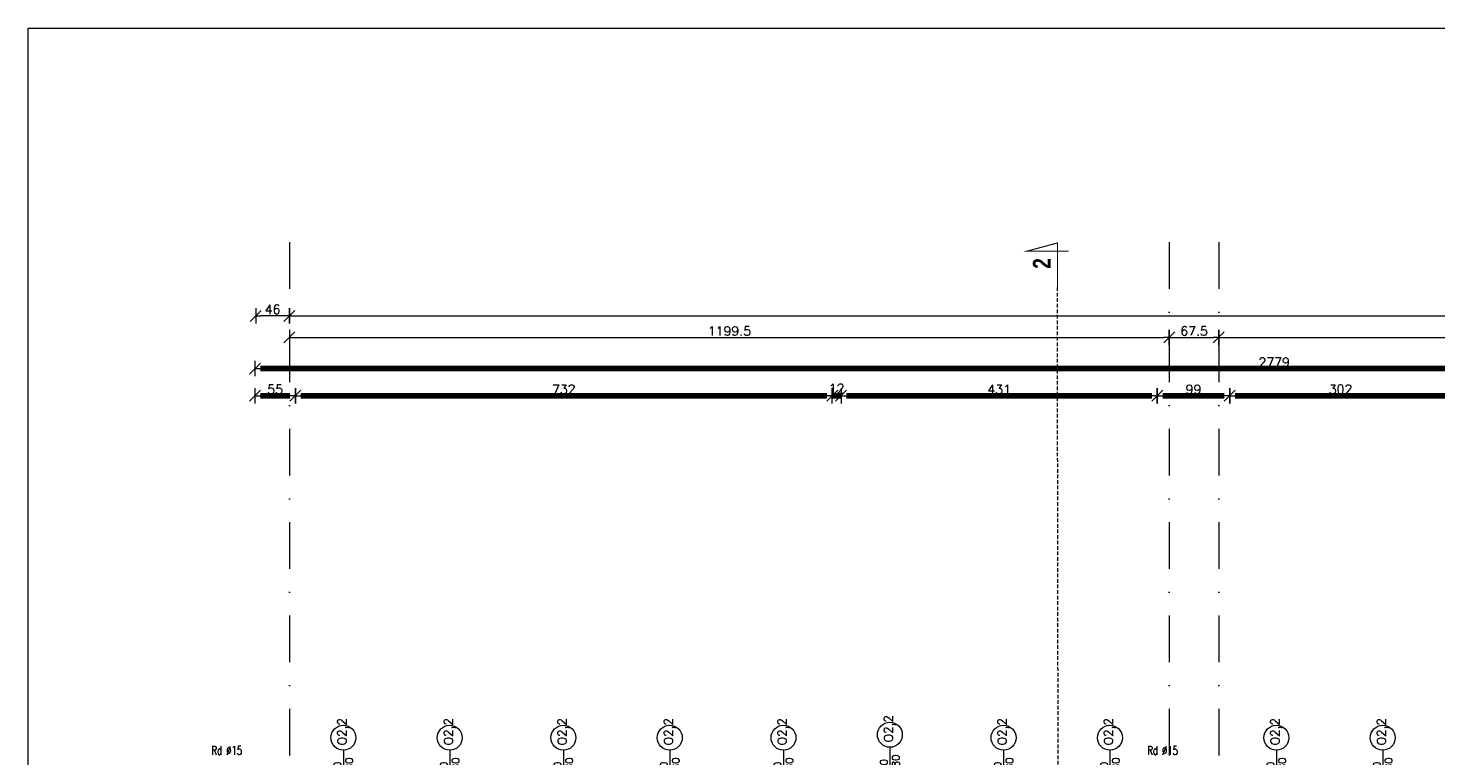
# Model space of a CAD drawing. Header units: metres. Extents: x 7408630 to 15602436, y 5561464 to 13303678.
# Tile 112 of 123: x 7410331 to 7412250, y 5567361 to 5568353. Entities that reach past the tile are written whole.
import ezdxf
from ezdxf.enums import TextEntityAlignment as Align

# ---------------------------------------------------------------- set-up
doc = ezdxf.new("R2010")
doc.units = ezdxf.units.M
doc.header["$MEASUREMENT"] = 0
doc.linetypes.add('CARKOVANA', pattern=[7.5, 5, -2.5])
doc.linetypes.add('DASHDOT', pattern=[25.4, 12.7, -6.35, 0, -6.35])
for name, color, linetype, lineweight in [('!! 0_ Opis', 8, 'Continuous', 13), ('!! 0_Opis_okna', 8, 'Continuous', 15), ('!! 0_Opis_pom', 9, 'Continuous', 13), ('!! 0_Osie', 1, 'DASHDOT', 13), ('!! 1_OPIS POM NOWE', 140, 'Continuous', 5), ('!! wymiary osi', 250, 'Continuous', 5), ('0-osie-liniA', 14, 'DASHDOT', 5), ('Granica', 112, 'Continuous', 80)]:
    doc.layers.add(name, color=color, linetype=linetype, lineweight=lineweight)
doc.layers.add('!! 0_ramki', color=66, linetype='Continuous', lineweight=9, plot=False)
doc.layers.add('!! 1_Wyburzenia', color=252, linetype='CARKOVANA', lineweight=13, true_color=0x696969)
doc.styles.add('50', font='ROMANS.shx', dxfattribs={"width": 0.8, "oblique": 10, "height": 10})
doc.styles.add('ARCHETYP', font='romans.shx', dxfattribs={"height": 15})
doc.styles.add('ARIAL', font='tahoma.ttf')
doc.styles.add('STYLE7', font='ARIALNB.TTF')
doc.styles.add('TXT', font='simplex.shx')
doc.dimstyles.new('DIM50', dxfattribs={"dimscale": 5, "dimtxt": 2, "dimasz": 1, "dimexe": 0, "dimexo": 0, "dimgap": 0.5, "dimtad": 1, "dimdec": 4, "dimrnd": 0.5, "dimdsep": 46, "dimtxsty": 'TXT', "dimblk": 'TICK1', "dimblk1": 'TICK1', "dimblk2": 'TICK1', "dimsah": 1, "dimcen": 0, "dimse1": 1, "dimse2": 1, "dimclrd": 1, "dimclre": 7, "dimclrt": 9, "dimadec": 0, "dimazin": 0, "dimtfac": 1, "dimtdec": 4, "dimtmove": 2, "dimatfit": 3, "dimldrblk": 'TICK1', "dimfxl": 1, "dimtolj": 1, "dimarcsym": 0})

# ---------------------------------------------------------------- blocks, each defined once
blk = doc.blocks.new('TICK1')
at = {"color": 2}
blk.add_line((-1, -1), (1, 1), dxfattribs=at)
at = {"color": 0}
for p, q in [((0, 0), (-1, 0)), ((0, -1.4), (0, 1.4))]:
    blk.add_line(p, q, dxfattribs=at)
blk = doc.blocks.new('*D1012')
at = {"layer": '!! wymiary osi', "color": 1, "lineweight": -2, "transparency": 16777216}
blk.add_line((48925.2, -193735.9), (54984.2, -193735.9), dxfattribs=at)
at = {"layer": 'DEFPOINTS', "color": 0, "transparency": 16777216}
for p in [(48917.7, -193635.5), (54991.7, -193635.5), (54991.7, -193735.9)]:
    blk.add_point(p, dxfattribs=at)
at = {"layer": '!! wymiary osi', "color": 1, "lineweight": -2, "transparency": 16777216, "xscale": 7.5, "yscale": 7.5, "zscale": 7.5, "rotation": 180}
blk.add_blockref('TICK1', (48917.7, -193735.9), dxfattribs=at)
at = {"layer": '!! wymiary osi', "color": 1, "lineweight": -2, "transparency": 16777216, "xscale": 7.5, "yscale": 7.5, "zscale": 7.5}
blk.add_blockref('TICK1', (54991.7, -193735.9), dxfattribs=at)
at = {"layer": '!! wymiary osi', "color": 9, "transparency": 16777216, "insert": (51954.7, -193727.1), "char_height": 12.5, "attachment_point": 5, "style": 'TXT'}
blk.add_mtext('\\A1;6074', dxfattribs=at)
blk = doc.blocks.new('*D1013')
at = {"layer": '!! wymiary osi', "color": 1, "lineweight": -2, "transparency": 16777216}
blk.add_line((48925.2, -193765.3), (50109.7, -193765.3), dxfattribs=at)
at = {"layer": 'DEFPOINTS', "color": 0, "transparency": 16777216}
for p in [(48917.7, -193721.9), (50117.2, -193721.9), (50117.2, -193765.3)]:
    blk.add_point(p, dxfattribs=at)
at = {"layer": '!! wymiary osi', "color": 1, "lineweight": -2, "transparency": 16777216, "xscale": 7.5, "yscale": 7.5, "zscale": 7.5, "rotation": 180}
blk.add_blockref('TICK1', (48917.7, -193765.3), dxfattribs=at)
at = {"layer": '!! wymiary osi', "color": 1, "lineweight": -2, "transparency": 16777216, "xscale": 7.5, "yscale": 7.5, "zscale": 7.5}
blk.add_blockref('TICK1', (50117.2, -193765.3), dxfattribs=at)
at = {"layer": '!! wymiary osi', "color": 9, "transparency": 16777216, "insert": (49517.5, -193756.5), "char_height": 12.5, "attachment_point": 5, "style": 'TXT'}
blk.add_mtext('\\A1;1199.5', dxfattribs=at)
blk = doc.blocks.new('*D1014')
at = {"layer": '!! wymiary osi', "color": 1, "lineweight": -2, "transparency": 16777216}
blk.add_line((50124.7, -193765.3), (50177.2, -193765.3), dxfattribs=at)
at = {"layer": 'DEFPOINTS', "color": 0, "transparency": 16777216}
for p in [(50117.2, -193721.9), (50184.7, -193765.3), (50184.7, -193765.3)]:
    blk.add_point(p, dxfattribs=at)
at = {"layer": '!! wymiary osi', "color": 1, "lineweight": -2, "transparency": 16777216, "xscale": 7.5, "yscale": 7.5, "zscale": 7.5, "rotation": 180}
blk.add_blockref('TICK1', (50117.2, -193765.3), dxfattribs=at)
at = {"layer": '!! wymiary osi', "color": 1, "lineweight": -2, "transparency": 16777216, "xscale": 7.5, "yscale": 7.5, "zscale": 7.5}
blk.add_blockref('TICK1', (50184.7, -193765.3), dxfattribs=at)
at = {"layer": '!! wymiary osi', "color": 9, "transparency": 16777216, "insert": (50151, -193756.5), "char_height": 12.5, "attachment_point": 5, "style": 'TXT'}
blk.add_mtext('\\A1;67.5', dxfattribs=at)
blk = doc.blocks.new('*D1015')
at = {"layer": '!! wymiary osi', "color": 1, "lineweight": -2, "transparency": 16777216}
blk.add_line((50192.2, -193765.3), (51984.7, -193765.3), dxfattribs=at)
at = {"layer": 'DEFPOINTS', "color": 0, "transparency": 16777216}
for p in [(50184.7, -193765.3), (51992.2, -193765.3), (51992.2, -193765.3)]:
    blk.add_point(p, dxfattribs=at)
at = {"layer": '!! wymiary osi', "color": 1, "lineweight": -2, "transparency": 16777216, "xscale": 7.5, "yscale": 7.5, "zscale": 7.5, "rotation": 180}
blk.add_blockref('TICK1', (50184.7, -193765.3), dxfattribs=at)
at = {"layer": '!! wymiary osi', "color": 1, "lineweight": -2, "transparency": 16777216, "xscale": 7.5, "yscale": 7.5, "zscale": 7.5}
blk.add_blockref('TICK1', (51992.2, -193765.3), dxfattribs=at)
at = {"layer": '!! wymiary osi', "color": 9, "transparency": 16777216, "insert": (51088.5, -193756.5), "char_height": 12.5, "attachment_point": 5, "style": 'TXT'}
blk.add_mtext('\\A1;1807.5', dxfattribs=at)
blk = doc.blocks.new('*D1043')
at = {"layer": '!! wymiary osi', "color": 1, "lineweight": -2, "transparency": 16777216}
blk.add_line((48910.2, -193735.9), (48879.2, -193735.9), dxfattribs=at)
at = {"layer": 'DEFPOINTS', "color": 0, "transparency": 16777216}
for p in [(48871.7, -193735.9), (48871.7, -194358), (48917.7, -194358)]:
    blk.add_point(p, dxfattribs=at)
at = {"layer": '!! wymiary osi', "color": 1, "lineweight": -2, "transparency": 16777216, "xscale": 7.5, "yscale": 7.5, "zscale": 7.5, "rotation": 180}
blk.add_blockref('TICK1', (48871.7, -193735.9), dxfattribs=at)
at = {"layer": '!! wymiary osi', "color": 1, "lineweight": -2, "transparency": 16777216, "xscale": 7.5, "yscale": 7.5, "zscale": 7.5}
blk.add_blockref('TICK1', (48917.7, -193735.9), dxfattribs=at)
at = {"layer": '!! wymiary osi', "color": 9, "transparency": 16777216, "insert": (48894.7, -193727.1), "char_height": 12.5, "attachment_point": 5, "style": 'TXT'}
blk.add_mtext('\\A1;46', dxfattribs=at)
blk = doc.blocks.new('1_ok-opis')
blk.add_line((0, 111.6), (0, 50))
blk.add_circle((0, 128.6), 17)
at = {"style": '50', "oblique": 10, "width": 0.8}
for tag, rotation, p in [('NR', 90, (0, 128.6)), ('NR', 270, (0, 128.6)), ('SZEROKOŚĆ', 90, (-8, 78.3)), ('WYSOKOŚĆ', 270, (-8, 78.3)), ('WYSOKOŚĆ', 90, (8, 78.3)), ('SZEROKOŚĆ', 270, (8, 78.3))]:
    blk.add_attdef(tag, text='', height=10, rotation=rotation, dxfattribs=at).set_placement(p, align=Align.MIDDLE)
blk = doc.blocks.new('*D476')
at = {"layer": '!! wymiary osi', "color": 1, "lineweight": -2, "transparency": 16777216}
blk.add_line((71321.9, -193746.2), (74085.9, -193746.2), dxfattribs=at)
at = {"layer": 'DEFPOINTS', "color": 0, "transparency": 16777216}
for p in [(74093.4, -193746.2), (71314.4, -194296.6), (74093.4, -194296.6)]:
    blk.add_point(p, dxfattribs=at)
at = {"layer": '!! wymiary osi', "color": 1, "lineweight": -2, "transparency": 16777216, "xscale": 7.5, "yscale": 7.5, "zscale": 7.5, "rotation": 180}
blk.add_blockref('TICK1', (71314.4, -193746.2), dxfattribs=at)
at = {"layer": '!! wymiary osi', "color": 1, "lineweight": -2, "transparency": 16777216, "xscale": 7.5, "yscale": 7.5, "zscale": 7.5}
blk.add_blockref('TICK1', (74093.4, -193746.2), dxfattribs=at)
at = {"layer": '!! wymiary osi', "color": 9, "transparency": 16777216, "insert": (72703.9, -193737.5), "char_height": 12.5, "attachment_point": 5, "style": 'TXT'}
blk.add_mtext('\\A1;2779', dxfattribs=at)
blk = doc.blocks.new('*D570')
at = {"layer": '!! wymiary osi', "color": 1, "lineweight": -2, "transparency": 16777216}
blk.add_line((71376.9, -193783.3), (72093.9, -193783.3), dxfattribs=at)
at = {"layer": 'DEFPOINTS', "color": 0, "transparency": 16777216}
for p in [(72101.4, -193783.3), (71369.4, -194350.3), (72101.4, -194351.6)]:
    blk.add_point(p, dxfattribs=at)
at = {"layer": '!! wymiary osi', "color": 1, "lineweight": -2, "transparency": 16777216, "xscale": 7.5, "yscale": 7.5, "zscale": 7.5, "rotation": 180}
blk.add_blockref('TICK1', (71369.4, -193783.3), dxfattribs=at)
at = {"layer": '!! wymiary osi', "color": 1, "lineweight": -2, "transparency": 16777216, "xscale": 7.5, "yscale": 7.5, "zscale": 7.5}
blk.add_blockref('TICK1', (72101.4, -193783.3), dxfattribs=at)
at = {"layer": '!! wymiary osi', "color": 9, "transparency": 16777216, "insert": (71735.4, -193774.5), "char_height": 12.5, "attachment_point": 5, "style": 'TXT'}
blk.add_mtext('\\A1;732', dxfattribs=at)
blk = doc.blocks.new('*D571')
at = {"layer": '!! wymiary osi', "color": 1, "lineweight": -2, "transparency": 16777216}
blk.add_line((71361.9, -193783.3), (71321.9, -193783.3), dxfattribs=at)
at = {"layer": 'DEFPOINTS', "color": 0, "transparency": 16777216}
for p in [(71314.4, -193783.3), (71314.4, -194351.6), (71369.4, -194351.6)]:
    blk.add_point(p, dxfattribs=at)
at = {"layer": '!! wymiary osi', "color": 1, "lineweight": -2, "transparency": 16777216, "xscale": 7.5, "yscale": 7.5, "zscale": 7.5, "rotation": 180}
blk.add_blockref('TICK1', (71314.4, -193783.3), dxfattribs=at)
at = {"layer": '!! wymiary osi', "color": 1, "lineweight": -2, "transparency": 16777216, "xscale": 7.5, "yscale": 7.5, "zscale": 7.5}
blk.add_blockref('TICK1', (71369.4, -193783.3), dxfattribs=at)
at = {"layer": '!! wymiary osi', "color": 9, "transparency": 16777216, "insert": (71341.9, -193774.5), "char_height": 12.5, "attachment_point": 5, "style": 'TXT'}
blk.add_mtext('\\A1;55', dxfattribs=at)
blk = doc.blocks.new('*D572')
at = {"layer": '!! wymiary osi', "color": 1, "lineweight": -2, "transparency": 16777216}
for p, q in [((72093.9, -193783.3), (72086.4, -193783.3)), ((72101.4, -193783.3), (72113.4, -193783.3)), ((72120.9, -193783.3), (72128.4, -193783.3))]:
    blk.add_line(p, q, dxfattribs=at)
at = {"layer": 'DEFPOINTS', "color": 0, "transparency": 16777216}
for p in [(72113.4, -193783.3), (72101.4, -194351.6), (72113.4, -194351.6)]:
    blk.add_point(p, dxfattribs=at)
at = {"layer": '!! wymiary osi', "color": 1, "lineweight": -2, "transparency": 16777216, "xscale": 7.5, "yscale": 7.5, "zscale": 7.5}
blk.add_blockref('TICK1', (72101.4, -193783.3), dxfattribs=at)
at = {"layer": '!! wymiary osi', "color": 1, "lineweight": -2, "transparency": 16777216, "xscale": 7.5, "yscale": 7.5, "zscale": 7.5, "rotation": 180}
blk.add_blockref('TICK1', (72113.4, -193783.3), dxfattribs=at)
at = {"layer": '!! wymiary osi', "color": 9, "transparency": 16777216, "insert": (72107.4, -193773.3), "char_height": 12.5, "attachment_point": 5, "style": 'TXT'}
blk.add_mtext('\\A1;12', dxfattribs=at)
blk = doc.blocks.new('*D573')
at = {"layer": '!! wymiary osi', "color": 1, "lineweight": -2, "transparency": 16777216}
blk.add_line((72120.9, -193783.3), (72536.9, -193783.3), dxfattribs=at)
at = {"layer": 'DEFPOINTS', "color": 0, "transparency": 16777216}
for p in [(72544.4, -193783.3), (72113.4, -194351.6), (72544.4, -194351.6)]:
    blk.add_point(p, dxfattribs=at)
at = {"layer": '!! wymiary osi', "color": 1, "lineweight": -2, "transparency": 16777216, "xscale": 7.5, "yscale": 7.5, "zscale": 7.5, "rotation": 180}
blk.add_blockref('TICK1', (72113.4, -193783.3), dxfattribs=at)
at = {"layer": '!! wymiary osi', "color": 1, "lineweight": -2, "transparency": 16777216, "xscale": 7.5, "yscale": 7.5, "zscale": 7.5}
blk.add_blockref('TICK1', (72544.4, -193783.3), dxfattribs=at)
at = {"layer": '!! wymiary osi', "color": 9, "transparency": 16777216, "insert": (72328.9, -193774.5), "char_height": 12.5, "attachment_point": 5, "style": 'TXT'}
blk.add_mtext('\\A1;431', dxfattribs=at)
blk = doc.blocks.new('*D574')
at = {"layer": '!! wymiary osi', "color": 1, "lineweight": -2, "transparency": 16777216}
blk.add_line((72551.9, -193783.3), (72635.9, -193783.3), dxfattribs=at)
at = {"layer": 'DEFPOINTS', "color": 0, "transparency": 16777216}
for p in [(72643.4, -193783.3), (72544.4, -194351.6), (72643.4, -194351.6)]:
    blk.add_point(p, dxfattribs=at)
at = {"layer": '!! wymiary osi', "color": 1, "lineweight": -2, "transparency": 16777216, "xscale": 7.5, "yscale": 7.5, "zscale": 7.5, "rotation": 180}
blk.add_blockref('TICK1', (72544.4, -193783.3), dxfattribs=at)
at = {"layer": '!! wymiary osi', "color": 1, "lineweight": -2, "transparency": 16777216, "xscale": 7.5, "yscale": 7.5, "zscale": 7.5}
blk.add_blockref('TICK1', (72643.4, -193783.3), dxfattribs=at)
at = {"layer": '!! wymiary osi', "color": 9, "transparency": 16777216, "insert": (72593.9, -193774.5), "char_height": 12.5, "attachment_point": 5, "style": 'TXT'}
blk.add_mtext('\\A1;99', dxfattribs=at)
blk = doc.blocks.new('*D575')
at = {"layer": '!! wymiary osi', "color": 1, "lineweight": -2, "transparency": 16777216}
blk.add_line((72650.9, -193783.3), (72937.9, -193783.3), dxfattribs=at)
at = {"layer": 'DEFPOINTS', "color": 0, "transparency": 16777216}
for p in [(72945.4, -193783.3), (72643.4, -194351.6), (72945.4, -194351.6)]:
    blk.add_point(p, dxfattribs=at)
at = {"layer": '!! wymiary osi', "color": 1, "lineweight": -2, "transparency": 16777216, "xscale": 7.5, "yscale": 7.5, "zscale": 7.5, "rotation": 180}
blk.add_blockref('TICK1', (72643.4, -193783.3), dxfattribs=at)
at = {"layer": '!! wymiary osi', "color": 1, "lineweight": -2, "transparency": 16777216, "xscale": 7.5, "yscale": 7.5, "zscale": 7.5}
blk.add_blockref('TICK1', (72945.4, -193783.3), dxfattribs=at)
at = {"layer": '!! wymiary osi', "color": 9, "transparency": 16777216, "insert": (72794.4, -193774.5), "char_height": 12.5, "attachment_point": 5, "style": 'TXT'}
blk.add_mtext('\\A1;302', dxfattribs=at)
blk = doc.blocks.new('BLOK OSI')
at = {"layer": '0-osie-liniA', "ltscale": 5}
for points in [[(48917.71142, -193635.47368), (48917.71142, -195993.9543)], [(50117.21142, -193635.47368), (50117.21142, -195993.9543)], [(50184.71142, -193635.47368), (50184.71142, -195993.9543)]]:
    blk.add_lwpolyline(points, dxfattribs=at)
at = {"layer": '!! wymiary osi'}
dim = blk.add_aligned_dim(p1=(48917.71142, -193635.47368), p2=(54991.71142, -193635.47368), distance=-100.4179, dimstyle='DIM50', dxfattribs=at)
dim.commit()
dim.dimension.update_dxf_attribs({"geometry": '*D1012', "text_midpoint": (51954.71142, -193727.14158)})
for base, p1, p2, picture, middle in [((48871.71142, -193735.89158), (48917.71142, -194358.04847), (48871.71142, -194358.04847), '*D1043', (48894.71142, -193727.14158)), ((50117.21142, -193765.29711), (48917.71142, -193721.87385), (50117.21142, -193721.87385), '*D1013', (49517.46142, -193756.54711)), ((50184.71142, -193765.29711), (50117.21142, -193721.87385), (50184.71142, -193765.29711), '*D1014', (50150.96142, -193756.54711)), ((51992.21142, -193765.29711), (50184.71142, -193765.29711), (51992.21142, -193765.29711), '*D1015', (51088.46142, -193756.54711))]:
    dim = blk.add_linear_dim(base=base, p1=p1, p2=p2, dimstyle='DIM50', dxfattribs=at)
    dim.commit()
    dim.dimension.update_dxf_attribs({"geometry": picture, "text_midpoint": middle})
blk = doc.blocks.new('A$C9c944097')
at = {"layer": '!! 0_ Opis', "color": 2, "const_width": 1.44}
blk.add_lwpolyline([(1031.41183, 742.15628), (1031.41183, 802.98188), (989.34719, 791.71069), (1046.61823, 791.71069)], dxfattribs=at)
blk.add_lwpolyline([(1031.41183, 742.15628), (1031.41183, 802.98188), (989.34719, 791.71069), (1046.61823, 791.71069)], dxfattribs=at)
at = {"layer": '!! 0_ramki'}
blk.add_lwpolyline([(-371.78226, 1095.53977), (3828.21774, 1095.53977), (3828.21774, -1874.46023), (-371.78226, -1874.46023)], close=True, dxfattribs=at)
at = {"layer": '!! 1_Wyburzenia'}
blk.add_lwpolyline([(1035.04136, -1512.39416), (1031.41183, 742.15628)], dxfattribs=at)
at = {"layer": '!! 0_Opis_okna'}
ref = blk.add_blockref('1_ok-opis', (58, 0.52787), dxfattribs=at)
ref.add_attrib('WYSOKOŚĆ', '180', dxfattribs={"layer": '0', "height": 10, "rotation": 90, "style": 'ARCHETYP'}).set_placement((66, 89.24828), align=Align.MIDDLE)
ref.add_attrib('SZEROKOŚĆ', '90', dxfattribs={"layer": '0', "height": 10, "rotation": 90, "style": 'ARCHETYP'}).set_placement((50, 87.47483), align=Align.MIDDLE)
ref.add_attrib('NR', 'O2,2', dxfattribs={"layer": '0', "height": 12, "rotation": 90, "style": 'ARCHETYP'}).set_placement((58, 137.42932), align=Align.MIDDLE)
ref = blk.add_blockref('1_ok-opis', (203, 0.52787), dxfattribs=at)
ref.add_attrib('WYSOKOŚĆ', '180', dxfattribs={"layer": '0', "height": 10, "rotation": 90, "style": 'ARCHETYP'}).set_placement((211, 89.24828), align=Align.MIDDLE)
ref.add_attrib('SZEROKOŚĆ', '90', dxfattribs={"layer": '0', "height": 10, "rotation": 90, "style": 'ARCHETYP'}).set_placement((195, 87.47483), align=Align.MIDDLE)
ref.add_attrib('NR', 'O2,2', dxfattribs={"layer": '0', "height": 12, "rotation": 90, "style": 'ARCHETYP'}).set_placement((203, 137.42932), align=Align.MIDDLE)
ref = blk.add_blockref('1_ok-opis', (358, 0.52787), dxfattribs=at)
ref.add_attrib('WYSOKOŚĆ', '180', dxfattribs={"layer": '0', "height": 10, "rotation": 90, "style": 'ARCHETYP'}).set_placement((366, 89.24828), align=Align.MIDDLE)
ref.add_attrib('SZEROKOŚĆ', '90', dxfattribs={"layer": '0', "height": 10, "rotation": 90, "style": 'ARCHETYP'}).set_placement((350, 87.47483), align=Align.MIDDLE)
ref.add_attrib('NR', 'O2,2', dxfattribs={"layer": '0', "height": 12, "rotation": 90, "style": 'ARCHETYP'}).set_placement((358, 137.42932), align=Align.MIDDLE)
ref = blk.add_blockref('1_ok-opis', (503, 0.52787), dxfattribs=at)
ref.add_attrib('WYSOKOŚĆ', '180', dxfattribs={"layer": '0', "height": 10, "rotation": 90, "style": 'ARCHETYP'}).set_placement((511, 89.24828), align=Align.MIDDLE)
ref.add_attrib('SZEROKOŚĆ', '90', dxfattribs={"layer": '0', "height": 10, "rotation": 90, "style": 'ARCHETYP'}).set_placement((495, 87.47483), align=Align.MIDDLE)
ref.add_attrib('NR', 'O2,2', dxfattribs={"layer": '0', "height": 12, "rotation": 90, "style": 'ARCHETYP'}).set_placement((503, 137.42932), align=Align.MIDDLE)
ref = blk.add_blockref('1_ok-opis', (658, 0.52787), dxfattribs=at)
ref.add_attrib('WYSOKOŚĆ', '180', dxfattribs={"layer": '0', "height": 10, "rotation": 90, "style": 'ARCHETYP'}).set_placement((666, 89.24828), align=Align.MIDDLE)
ref.add_attrib('SZEROKOŚĆ', '90', dxfattribs={"layer": '0', "height": 10, "rotation": 90, "style": 'ARCHETYP'}).set_placement((650, 87.47483), align=Align.MIDDLE)
ref.add_attrib('NR', 'O2,2', dxfattribs={"layer": '0', "height": 12, "rotation": 90, "style": 'ARCHETYP'}).set_placement((658, 137.42932), align=Align.MIDDLE)
ref = blk.add_blockref('1_ok-opis', (803, 4.52787), dxfattribs=at)
ref.add_attrib('WYSOKOŚĆ', '180', dxfattribs={"layer": '0', "height": 10, "rotation": 90, "style": 'ARCHETYP'}).set_placement((811, 93.24828), align=Align.MIDDLE)
ref.add_attrib('SZEROKOŚĆ', '90', dxfattribs={"layer": '0', "height": 10, "rotation": 90, "style": 'ARCHETYP'}).set_placement((795, 91.47483), align=Align.MIDDLE)
ref.add_attrib('NR', 'O2,2', dxfattribs={"layer": '0', "height": 12, "rotation": 90, "style": 'ARCHETYP'}).set_placement((803, 141.42932), align=Align.MIDDLE)
ref = blk.add_blockref('1_ok-opis', (958, 0.52787), dxfattribs=at)
ref.add_attrib('WYSOKOŚĆ', '180', dxfattribs={"layer": '0', "height": 10, "rotation": 90, "style": 'ARCHETYP'}).set_placement((966, 89.24828), align=Align.MIDDLE)
ref.add_attrib('SZEROKOŚĆ', '90', dxfattribs={"layer": '0', "height": 10, "rotation": 90, "style": 'ARCHETYP'}).set_placement((950, 87.47483), align=Align.MIDDLE)
ref.add_attrib('NR', 'O2,2', dxfattribs={"layer": '0', "height": 12, "rotation": 90, "style": 'ARCHETYP'}).set_placement((958, 137.42932), align=Align.MIDDLE)
ref = blk.add_blockref('1_ok-opis', (1103, 0.52787), dxfattribs=at)
ref.add_attrib('WYSOKOŚĆ', '180', dxfattribs={"layer": '0', "height": 10, "rotation": 90, "style": 'ARCHETYP'}).set_placement((1111, 89.24828), align=Align.MIDDLE)
ref.add_attrib('SZEROKOŚĆ', '90', dxfattribs={"layer": '0', "height": 10, "rotation": 90, "style": 'ARCHETYP'}).set_placement((1095, 87.47483), align=Align.MIDDLE)
ref.add_attrib('NR', 'O2,2', dxfattribs={"layer": '0', "height": 12, "rotation": 90, "style": 'ARCHETYP'}).set_placement((1103, 137.42932), align=Align.MIDDLE)
ref = blk.add_blockref('1_ok-opis', (1330, 0.52787), dxfattribs=at)
ref.add_attrib('WYSOKOŚĆ', '180', dxfattribs={"layer": '0', "height": 10, "rotation": 90, "style": 'ARCHETYP'}).set_placement((1338, 89.24828), align=Align.MIDDLE)
ref.add_attrib('SZEROKOŚĆ', '90', dxfattribs={"layer": '0', "height": 10, "rotation": 90, "style": 'ARCHETYP'}).set_placement((1322, 87.47483), align=Align.MIDDLE)
ref.add_attrib('NR', 'O2,2', dxfattribs={"layer": '0', "height": 12, "rotation": 90, "style": 'ARCHETYP'}).set_placement((1330, 137.42932), align=Align.MIDDLE)
ref = blk.add_blockref('1_ok-opis', (1475, 0.52787), dxfattribs=at)
ref.add_attrib('WYSOKOŚĆ', '180', dxfattribs={"layer": '0', "height": 10, "rotation": 90, "style": 'ARCHETYP'}).set_placement((1483, 89.24828), align=Align.MIDDLE)
ref.add_attrib('SZEROKOŚĆ', '90', dxfattribs={"layer": '0', "height": 10, "rotation": 90, "style": 'ARCHETYP'}).set_placement((1467, 87.47483), align=Align.MIDDLE)
ref.add_attrib('NR', 'O2,2', dxfattribs={"layer": '0', "height": 12, "rotation": 90, "style": 'ARCHETYP'}).set_placement((1475, 137.42932), align=Align.MIDDLE)
at = {"layer": '!! 0_Osie'}
blk.add_blockref('BLOK OSI', (-48933.21142, 194439.57635), dxfattribs=at)
at = {"layer": '!! 0_ Opis', "color": 9, "style": 'STYLE7', "text_generation_flag": 6, "width": 0.95}
blk.add_text('2', height=24, rotation=270.00000016, dxfattribs=at).set_placement((1022.02795, 767.8119))
at = {"layer": '!! 0_ Opis', "style": 'ARCHETYP', "width": 0.7}
for p in [(-121.88285, 105.83846), (1153.96179, 105.83846)]:
    blk.add_text('Rd %%C15', height=12, rotation=359.99999996, dxfattribs=at).set_placement(p)
at = {"layer": '!! 0_Opis_pom', "ltscale": 0.7, "style": 'ARIAL'}
for tag, p in [('B2,14', (2497.12282, -23.97252)), ('B2,12', (1965.56932, -35.77631)), ('B2,11', (1692.08817, -60.77765)), ('B2,16', (3818.15438, -63.71828)), ('B2,17', (4129.82322, -93.25972)), ('B2,19.1', (5324.74708, -87.92078)), ('B2,10', (1351.71035, -111.25665)), ('B2,15', (3189.46558, -109.69496)), ('A2,5', (1075.52681, -127.78965)), ('B2,13', (2272.99389, -121.89624)), ('B2,18', (4545.51277, -234.12017)), ('B2,19', (5775.76711, -239.42159)), ('A2,4', (318.83322, -329.3265)), ('A2.1', (994.53557, -353.44633)), ('B2.7', (3171.3557, -458.01164)), ('A2.2', (994.53557, -692.67095)), ('B2.2', (3599.26223, -690.3637)), ('B2,21', (4593.23787, -912.69388)), ('A2.3', (455.44717, -940.66614)), ('B2,9', (1798.58924, -939.09545)), ('B2,4', (3116.67143, -940.65712)), ('B2,3', (3297.35823, -941.16418)), ('B2,8', (2517.28573, -960.07338)), ('B2,20', (5834.09772, -965.70749)), ('B2.1', (3927.81794, -970.24709)), ('B2,5', (3309.56672, -1129.12418)), ('B2,6', (3122.36837, -1171.43557)), ('C2,2', (3435.86614, -1487.77973)), ('C2,1', (3957.73656, -2408.10352)), ('C2,3', (3457.72791, -2555.15039)), ('D1,1', (2554.19917, -3205.91504)), ('C2,4', (3866.78124, -3285.77383)), ('D1,6', (1380.86316, -3373.10994)), ('D1,4', (1780.27581, -3366.18103)), ('D1,3', (2098.36626, -3546.18257)), ('C2,5', (3178.15957, -3610.67242)), ('D1,5', (1914.6928, -3621.18339)), ('D1,2', (2201.15492, -3794.18451)), ('D1,7', (477.95048, -4408.76849)), ('D1,8', (338.43039, -4834.32895))]:
    blk.add_attdef(tag, text='', height=11.968, dxfattribs=at).set_placement(p, align=Align.MIDDLE_CENTER)
at = {"layer": '!! 1_OPIS POM NOWE', "style": 'ARIAL'}
for tag, p in [('C2.5B', (3593.7377, -3168.5911)), ('C2,5C', (3526.78796, -3281.02046)), ('C2.4', (3997.15534, -3347.99835)), ('E2,2', (2945.33506, -3413.31629)), ('C2,5A', (3566.4961, -3615.37865)), ('E2.9', (3984.52714, -3783.77287)), ('E2.7', (4645.53364, -3784.14655)), ('D1,2', (2903.25587, -3794.18451)), ('E2.2', (3405.83089, -4049.74196)), ('E2.8', (4380.36687, -4058.97571)), ('E2.6', (5154.87983, -4066.29138)), ('E2.1', (4427.07303, -4318.94156)), ('E2,3', (3401.59976, -4465.83792)), ('E2.4', (3758.95342, -4705.0924)), ('E2.5', (5238.11734, -4786.79525))]:
    blk.add_attdef(tag, text='', height=11.968, dxfattribs=at).set_placement(p, align=Align.MIDDLE_CENTER)
at = {"layer": '!! wymiary osi'}
for base, p1, p2, picture, middle in [((2716.5, 631.91198), (-62.5, 81.52787), (2716.5, 81.52787), '*D476', (1327, 640.66198)), ((-62.5, 594.829), (-7.5, 26.52787), (-62.5, 26.52787), '*D571', (-35, 603.579)), ((724.5, 594.829), (-7.5, 27.77787), (724.5, 26.52787), '*D570', (358.5, 603.579)), ((736.5, 594.829), (724.5, 26.52787), (736.5, 26.52787), '*D572', (730.5, 604.829)), ((1167.5, 594.829), (736.5, 26.52787), (1167.5, 26.52787), '*D573', (952, 603.579)), ((1266.5, 594.829), (1167.5, 26.52787), (1266.5, 26.52787), '*D574', (1217, 603.579)), ((1568.5, 594.829), (1266.5, 26.52787), (1568.5, 26.52787), '*D575', (1417.5, 603.579))]:
    dim = blk.add_linear_dim(base=base, p1=p1, p2=p2, dimstyle='DIM50', dxfattribs=at)
    dim.commit()
    dim.dimension.update_dxf_attribs({"geometry": picture, "text_midpoint": middle, "insert": (-71376.92327, 194378.11618)})

msp = doc.modelspace()

# ---------------------------------------------------------------- block references
at = {"layer": 'Granica'}
msp.add_blockref('A$C9c944097', (7410702.59401, 5567256.9858), dxfattribs=at)

doc.saveas('drawing.dxf')
